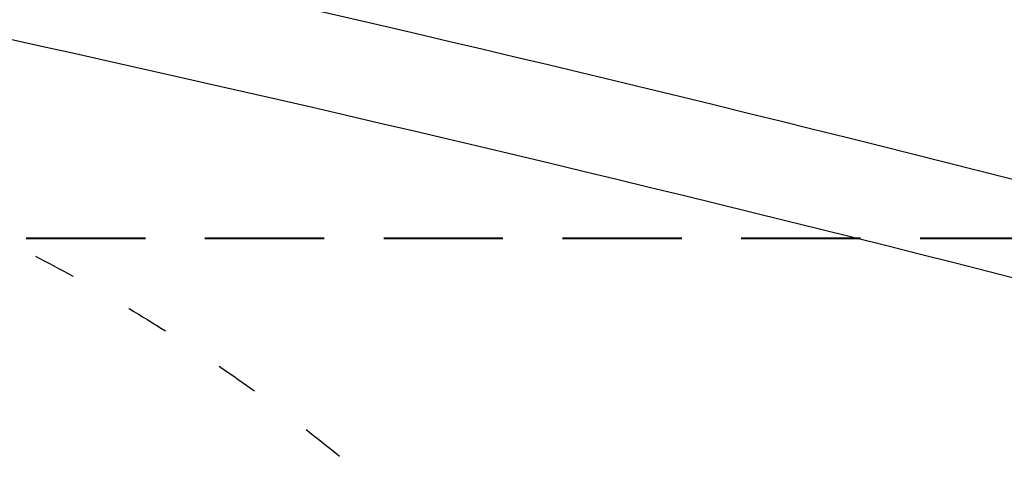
# Model space of a CAD drawing. Header units: millimetres. Extents: x -165365 to -33565, y 7406 to 103342.
# Tile 99 of 256: x -107702 to -103572, y 42392 to 44304. Entities that reach past the tile are written whole.
import ezdxf

# ---------------------------------------------------------------- set-up
doc = ezdxf.new("R2010")
doc.units = ezdxf.units.MM
doc.header["$MEASUREMENT"] = 0
doc.linetypes.add('ACAD_ISO03W100', pattern=[150, 60, -90])
doc.linetypes.add('DASHED2', pattern=[0.375, 0.25, -0.125])
for name, color, linetype in [('___INST__AR_podstawy', 3, 'Continuous'), ('ELEK CIENKIE', 80, 'Continuous'), ('Strop', 252, 'Continuous')]:
    doc.layers.add(name, color=color, linetype=linetype)

# ---------------------------------------------------------------- blocks, each defined once
blk = doc.blocks.new('A$C67C5DD4D')
at = {"layer": 'Strop', "flags": 128}
for points in [[(14228.5, 0), (57958.5, 0), (57958.5, 1406.8), (57958.5, 1410), (73208.5, 1410), (79708.5, 1410), (79708.5, 6106), (86978.5, 6106), (86978.5, 7196), (86978.5, 9216), (86978.5, 9799.9, 0.032078), (72413, 18233.9, 0.000523), (72183.3, 18342.2, 0.001989), (71307.4, 18749.6, 0.031398), (57338.7, 24062.9, 0.034913), (39523.2, 28246.2), (39523.2, 28246.2), (39523.1, 28246.2, 0.026147), (28486.3, 29455.9)], [(14228.5, 0), (57958.5, 0), (57958.5, 1406.8), (57958.5, 1410), (73208.5, 1410), (79708.5, 1410), (79708.5, 6106), (86978.5, 6106), (86978.5, 7196), (86978.5, 9216), (86978.5, 9799.9, 0.032078), (72413, 18233.9, 0.000523), (72183.3, 18342.2, 0.001989), (71307.4, 18749.6, 0.031398), (57338.7, 24062.9, 0.034913), (39523.2, 28246.2), (39523.2, 28246.2), (39523.1, 28246.2, 0.026147), (28486.3, 29455.9)], [(14228.5, 400), (57558.5, 400), (57558.5, 1406.8), (57558.5, 1810), (73208.5, 1810), (79308.5, 1810), (79308.5, 6506), (86578.5, 6506), (86578.5, 7196), (86578.5, 9216), (86578.5, 9585.9, 0.031662), (72238.7, 17873.9, 0.000515), (72013.1, 17980.2, 0.001987), (71141.1, 18385.8, 0.031396), (57220.2, 23680.9, 0.035679), (39064, 27914.9), (39064, 27915, 0.025197), (28465.5, 29056.5)]]:
    blk.add_lwpolyline(points, format="xyb", dxfattribs=at)

msp = doc.modelspace()

# ---------------------------------------------------------------- block references
msp.add_blockref('A$C67C5DD4D', (-154407.14734, 17746.99902))

# ---------------------------------------------------------------- next in the draw order: linework, layer by layer
at = {"layer": '___INST__AR_podstawy', "color": 10, "linetype": 'DASHED2', "lineweight": 40, "ltscale": 2000}
msp.add_lwpolyline([(-111010, 36271.93996), (-108753.94409, 36271.93996), (-108753.94409, 26371.93996), (-94733.94409, 26371.93996), (-94733.94409, 36271.93996), (-101924.79535, 36271.93996), (-101924.79535, 43385.96436), (-111010, 43385.96436), (-111010, 36271.93996), (-110728.63052, 36271.93996)], dxfattribs=at)
at = {"layer": 'ELEK CIENKIE', "color": 232, "linetype": 'ACAD_ISO03W100', "ltscale": 3}
msp.add_circle((-111113.41336, 36619.62119), 7540, dxfattribs=at)

doc.saveas('drawing.dxf')
